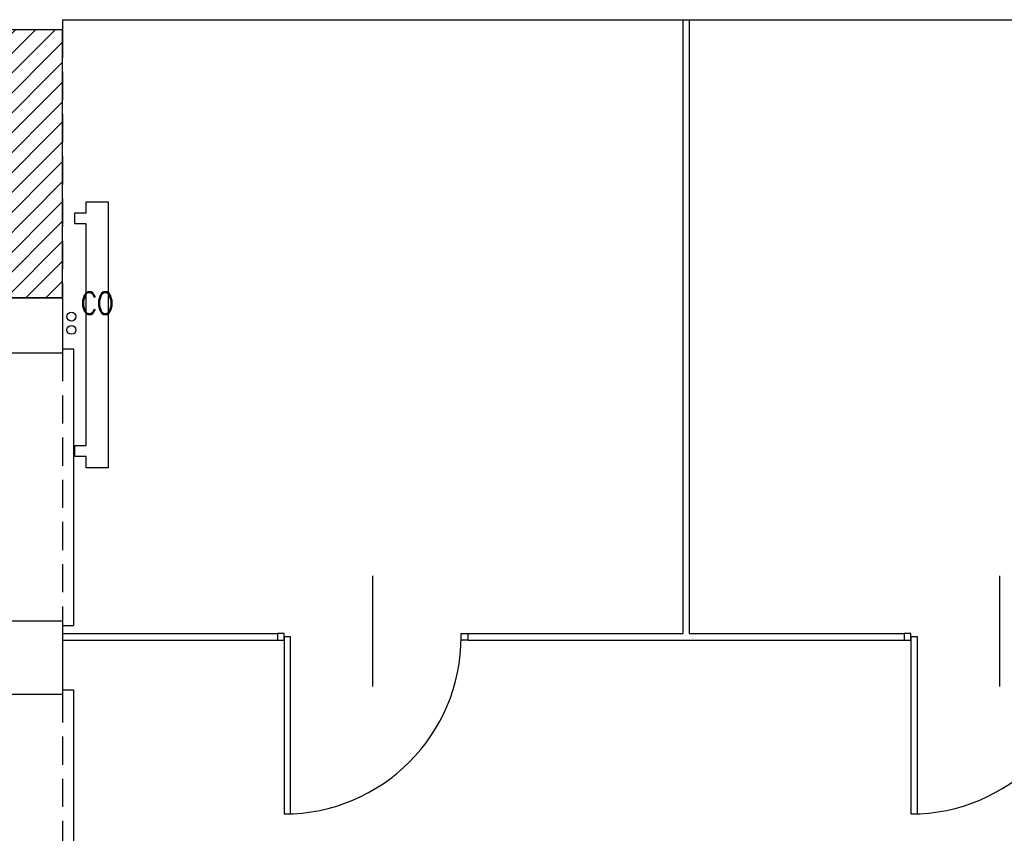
# Model space of a CAD drawing. Header units: millimetres. Extents: x 28600 to 181045, y -399112 to -163690.
# Tile 14 of 256: x 47199 to 47644, y -196002 to -195635. Entities that reach past the tile are written whole.
import ezdxf

# ---------------------------------------------------------------- set-up
doc = ezdxf.new("R2010")
doc.units = ezdxf.units.MM
doc.linetypes.add('HIDDEN', pattern=[9.525, 6.35, -3.175])
for name, color, linetype in [('!! 0_ Istn-sciany', 8, 'Continuous'), ('!! 0_ Istn-widok', 8, 'Continuous'), ('!! 0_Istn-armatura', 8, 'Continuous'), ('!! 0_Istn-cienka', 8, 'Continuous'), ('!! 1_hatch projektowane ściany', 8, 'Continuous'), ('!! 1_PROJ Sciany', 8, 'Continuous')]:
    doc.layers.add(name, color=color, linetype=linetype)
doc.layers.add('!! 0_Istn-grzejniki', color=8, linetype='Continuous', plot=False)
doc.styles.add('ARCHETYP', font='romans.shx', dxfattribs={"height": 15})

msp = doc.modelspace()

# ---------------------------------------------------------------- hatches: boundary and pattern name
at = {"layer": '!! 1_hatch projektowane ściany'}
h = msp.add_hatch(dxfattribs=at)
h.set_pattern_fill('ANSI31', color=256, scale=2)
h.set_pattern_definition([(45, (-4798, 4.46), (-4.49012806, 4.49012806), [])])
h.paths.add_polyline_path([(47168.71142, -195755.62813), (47180.71142, -195755.62813), (47180.71142, -195760.62813), (47218.71142, -195760.62813), (47218.71142, -195639.62813), (47180.71142, -195639.62813), (47180.71142, -195644.62813), (47168.71142, -195644.62813)])

# ---------------------------------------------------------------- linework, layer by layer
at = {"layer": '!! 0_ Istn-sciany'}
for points in [[(47218.71142, -195635.12813), (47763.71142, -195635.12813)], [(47218.71142, -195635.12813), (47218.71142, -195639.62813)], [(47218.71142, -195639.62813), (47180.71142, -195639.62813)], [(47218.71142, -195760.62813), (47180.71142, -195760.62813)], [(47218.71142, -195760.62813), (47218.71142, -195785.62813)], [(47218.71142, -195785.62813), (47180.71142, -195785.62813)], [(47218.71142, -195906.62813), (47180.71142, -195906.62813)], [(47218.71142, -195906.62813), (47218.71142, -195939.62813)], [(47218.71142, -195939.62813), (47180.71142, -195939.62813)]]:
    msp.add_lwpolyline(points, dxfattribs=at)
at = {"layer": '!! 0_ Istn-widok'}
for p, q in [((47498.71142, -195635.12813), (47498.71142, -195912.12813)), ((47501.71142, -195635.12813), (47501.71142, -195912.12813))]:
    msp.add_line(p, q, dxfattribs=at)
for points in [[(47218.71142, -195783.62813), (47223.71142, -195783.62813)], [(47223.71142, -195783.62813), (47223.71142, -195908.62813)], [(47358.71142, -195886.12813), (47358.71142, -195936.12813)], [(47641.71142, -195886.12813), (47641.71142, -195936.12813)], [(47218.71142, -195908.62813), (47223.71142, -195908.62813)], [(47218.71142, -195912.12813), (47315.71142, -195912.12813)], [(47401.71142, -195912.12813), (47498.71142, -195912.12813)], [(47501.71142, -195912.12813), (47598.71142, -195912.12813)], [(47218.71142, -195915.12813), (47315.71142, -195915.12813)], [(47401.71142, -195915.12813), (47598.71142, -195915.12813)], [(47218.71142, -195937.62813), (47223.71142, -195937.62813)], [(47223.71142, -195937.62813), (47223.71142, -196062.62813)]]:
    msp.add_lwpolyline(points, dxfattribs=at)
for points in [[(47318.71142, -195912.12813), (47315.71142, -195912.12813), (47315.71142, -195915.12813), (47318.71142, -195915.12813)], [(47398.71142, -195912.12813), (47401.71142, -195912.12813), (47401.71142, -195915.12813), (47398.71142, -195915.12813)], [(47601.71142, -195912.12813), (47598.71142, -195912.12813), (47598.71142, -195915.12813), (47601.71142, -195915.12813)], [(47321.71142, -195993.62813), (47321.71142, -195913.62813), (47318.71142, -195913.62813), (47318.71142, -195993.62813)], [(47604.71142, -195993.62813), (47604.71142, -195913.62813), (47601.71142, -195913.62813), (47601.71142, -195993.62813)]]:
    msp.add_lwpolyline(points, close=True, dxfattribs=at)
for centre in [(47318.71142, -195913.62813), (47601.71142, -195913.62813)]:
    msp.add_arc(centre, 80, 270, 360, dxfattribs=at)
at = {"layer": '!! 0_Istn-armatura'}
for centre in [(47222.71142, -195769.12813), (47222.71142, -195775.12813)]:
    msp.add_circle(centre, 2, dxfattribs=at)
at = {"layer": '!! 0_Istn-cienka', "linetype": 'HIDDEN', "ltscale": 2}
for points in [[(47218.71142, -195639.62813), (47218.71142, -195760.62813)], [(47218.71142, -195785.62813), (47218.71142, -195906.62813)], [(47218.71142, -195939.62813), (47218.71142, -196060.62813)]]:
    msp.add_lwpolyline(points, dxfattribs=at)
at = {"layer": '!! 0_Istn-grzejniki'}
msp.add_lwpolyline([(47224.32392, -195722.33344), (47229.32392, -195722.33344), (47229.32392, -195717.33344), (47239.32392, -195717.33344), (47239.32392, -195837.33344), (47229.32392, -195837.33344), (47229.32392, -195832.33344), (47224.32392, -195832.33344), (47224.32392, -195827.33344), (47229.32392, -195827.33344), (47229.32392, -195727.33344), (47224.32392, -195727.33344)], close=True, dxfattribs=at)
at = {"layer": '!! 1_PROJ Sciany'}
msp.add_lwpolyline([(47168.71142, -195755.62813), (47180.71142, -195755.62813), (47180.71142, -195760.62813), (47218.71142, -195760.62813), (47218.71142, -195639.62813), (47180.71142, -195639.62813), (47180.71142, -195644.62813), (47168.71142, -195644.62813)], close=True, dxfattribs=at)

# ---------------------------------------------------------------- texts
at = {"layer": '!! 0_Istn-armatura', "style": 'ARCHETYP', "width": 0.8}
msp.add_text('CO', height=10, rotation=0, dxfattribs=at).set_placement((47227.06118, -195768.09798))

doc.saveas('drawing.dxf')
